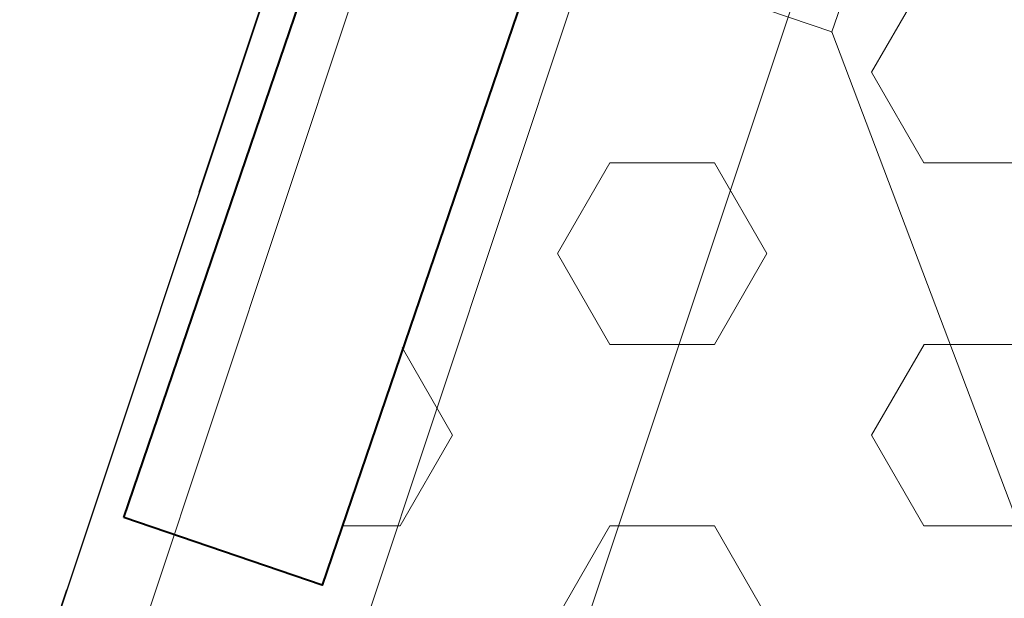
# Model space of a CAD drawing. Header units: metres. Extents: x 6599594 to 6600699, y 5687867 to 5691114.
# Tile 199 of 256: x 6599963.682 to 6599964.857, y 5688884.663 to 5688885.353. Entities that reach past the tile are written whole.
import ezdxf
from ezdxf import colors
from ezdxf.entities.mleader import LeaderData, LeaderLine
from ezdxf.math import Vec2, Vec3

# ---------------------------------------------------------------- set-up
doc = ezdxf.new("R2010")
doc.units = ezdxf.units.M
doc.header["$MEASUREMENT"] = 0
for name, pattern in [('1', [0]), ('3_EGBZ', [1.5, 1, -0.5]), ('GUK', [2, 1.5, -0.5]), ('GUZ', [1, 0.5, -0.5]), ('L_0_03', [1, 0.5, -0.5])]:
    doc.linetypes.add(name, pattern=pattern)
doc.layers.get('0').update_dxf_attribs({"color": 253, "linetype": 'CONTINUOUS', "lineweight": 13})
for name, color, linetype, lineweight in [('_kolor chodnik', 50, '1', 5), ('_kolor jezdnia', 4, '1', 0), ('_kolor pobocze', 211, '1', 5), ('_kolor umocn', 7, '1', 5), ('_kolor zjazdy kostka', 7, '1', 5), ('_kolor ścieżka @ 1', 10, '1', 0), ('_opis', 7, 'CONTINUOUS', 25), ('_przepusty', 172, '3_EGBZ', 40), ('Dzialki', 130, '1', 30), ('GES_Rzedna', 7, 'CONTINUOUS', 18), ('Kontury', 252, 'GUK', 9), ('OT_Budowle', 7, 'CONTINUOUS', 0), ('OT_Komunikacja', 7, 'CONTINUOUS', 0), ('Uzytki', 252, 'GUZ', 9)]:
    doc.layers.add(name, color=color, linetype=linetype, lineweight=lineweight)
doc.styles.get("Standard").update_dxf_attribs({"font": 'ARIALN.TTF', "width": 0.75, "height": 1.199999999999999})
doc.linetypes.add('L_0_29_SHX', pattern='A,0,-0.25,-0.5,-0.5,-0.5,-0.5,-0.5,-0.5,-0.5,-0.5,[7,Mapa Kielchinów 07-08-2022.shx,S=0.05,R=0,X=0,Y=0],-0.5,[8,Mapa Kielchinów 07-08-2022.shx,S=0.05,R=0,X=0,Y=0],-0.25', length=5)
pattern_1 = [(45, (0, 0), (-0.1414213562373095, 0.1414213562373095), []), (135, (0, 0), (-0.1414213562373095, -0.1414213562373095), [])]

# ---------------------------------------------------------------- blocks, each defined once
blk = doc.blocks.new('_Dot')
at = {"color": 0, "linetype": 'ByBlock', "lineweight": -2}
blk.add_line((-0.5, 0), (-1, 0), dxfattribs=at)
at = {"color": 0, "linetype": 'ByBlock', "const_width": 0.5}
blk.add_lwpolyline([(-0.25, 0, 1), (0.25, 0, 1)], format="xyb", close=True, dxfattribs=at)

msp = doc.modelspace()

# ---------------------------------------------------------------- hatches: boundary and pattern name
at = {"layer": '_kolor chodnik'}
h = msp.add_hatch(dxfattribs=at)
h.set_pattern_fill('ANSI37', color=256, scale=1.6)
h.set_pattern_definition(pattern_1)
h.paths.add_polyline_path([(6599849.938171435, 5688542.085872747), (6599852.232147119, 5688548.938742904), (6599853.573135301, 5688548.489851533), (6599853.827082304, 5688549.248475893), (6599851.793849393, 5688549.929093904), (6599849.895278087, 5688548.982823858), (6599847.823506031, 5688542.793750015)])
edge = h.paths.add_edge_path()
edge.add_line((6600018.106075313, 5689087.454911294), (6600022.42781917, 5689091.229234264))
edge.add_line((6600022.42781917, 5689091.229234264), (6600020.233254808, 5689093.742094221))
edge.add_line((6600020.233254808, 5689093.742094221), (6600017.159471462, 5689091.057656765))
edge.add_arc((6600023.275194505, 5689085.385140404), 8.34143334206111, 137.1531558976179, 148.8016577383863)
edge.add_line((6600016.140105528, 5689089.706021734), (6600018.106075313, 5689087.454911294))
h.paths.add_polyline_path([(6600038.501784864, 5689187.59229436), (6600037.906968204, 5689187.700586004), (6600037.638296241, 5689186.224843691), (6600038.240083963, 5689186.115282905)])
h.paths.add_polyline_path([(6600069.098302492, 5689360.276020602), (6600068.321239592, 5689360.413462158), (6600068.064048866, 5689358.936495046), (6600068.836639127, 5689358.799546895)])
h.paths.add_polyline_path([(6600082.393785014, 5689362.950258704), (6600082.941124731, 5689366.103121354), (6600081.481377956, 5689366.361351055), (6600080.923159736, 5689363.210828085)])
h.paths.add_polyline_path([(6600074.022236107, 5689388.065861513), (6600072.983907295, 5689388.249860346), (6600072.723374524, 5689386.772538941), (6600073.760538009, 5689386.588865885)])
h.paths.add_polyline_path([(6600105.602402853, 5689486.45426531), (6600106.738797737, 5689489.760539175), (6600105.28818975, 5689490.281952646), (6600104.132785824, 5689486.965912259)])
h.paths.add_polyline_path([(6600132.519778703, 5689678.737346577), (6600131.636986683, 5689678.922259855), (6600131.330470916, 5689677.453953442), (6600132.212256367, 5689677.269208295)])
h.paths.add_polyline_path([(6600156.649397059, 5689798.7449027), (6600156.48800471, 5689797.95886096), (6600157.450195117, 5689797.757316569), (6600157.615023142, 5689798.542205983)])
h.paths.add_polyline_path([(6600189.055358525, 5689948.643107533), (6600187.902868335, 5689948.884512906), (6600187.600024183, 5689947.417400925), (6600188.748131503, 5689947.176379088)])
edge = h.paths.add_edge_path()
edge.add_line((6600204.459383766, 5690032.969035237), (6600204.153258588, 5690031.227801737))
edge.add_arc((6600202.328347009, 5690027.299936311), 4.331100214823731, 41.853001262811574, 65.08011546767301, ccw=False)
edge.add_arc((6600032.903931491, 5690051.979071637), 174.020003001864, 352.8070218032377, 353.495463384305)
edge.add_arc((6600202.372679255, 5690027.343587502), 5.999999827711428, 55.12102442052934, 69.64815978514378)
edge = h.paths.add_edge_path()
edge.add_line((6600205.046027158, 5690040.265402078), (6600204.972740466, 5690038.483452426))
edge.add_arc((6600203.986269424, 5690044.401803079), 5.999999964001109, 279.4630688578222, 294.9140560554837)
edge.add_line((6600206.513819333, 5690038.960158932), (6600206.607027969, 5690041.030672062))
edge.add_arc((6600203.986269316, 5690044.401803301), 4.270000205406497, 284.3702444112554, 307.86193139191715, ccw=False)
edge = h.paths.add_edge_path()
edge.add_arc((6600203.547470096, 5690044.558759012), 6.446878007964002, 324.43500910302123, 356.20133685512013, ccw=False)
edge.add_arc((6600203.986269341, 5690044.401803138), 6.000000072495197, 323.2169970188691, 357.4193489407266)
h.paths.add_polyline_path([(6600208.910055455, 5690121.713696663), (6600208.146285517, 5690121.748120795), (6600207.125602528, 5690121.794124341), (6600209.971605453, 5690121.665851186)])
edge = h.paths.add_edge_path()
edge.add_line((6600238.769818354, 5690481.648294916), (6600240.338176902, 5690490.87374652))
edge.add_line((6600240.338176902, 5690490.87374652), (6600241.251295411, 5690510.829461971))
edge.add_line((6600241.251295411, 5690510.829461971), (6600239.524022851, 5690510.928942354))
edge.add_line((6600239.524022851, 5690510.928942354), (6600238.633343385, 5690491.167757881))
edge.add_line((6600238.633343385, 5690491.167757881), (6600234.579716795, 5690467.661262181))
edge.add_line((6600234.579716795, 5690467.661262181), (6600234.449796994, 5690464.966873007))
edge.add_arc((6600242.443669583, 5690464.607462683), 8.001948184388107, 177.4256737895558, 268.2543056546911)
edge.add_line((6600242.199903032, 5690456.609228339), (6600242.216657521, 5690457.359274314))
edge.add_line((6600242.216657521, 5690457.359274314), (6600242.305257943, 5690458.836738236))
edge.add_arc((6600242.444504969, 5690464.607952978), 5.772894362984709, 177.0298084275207, 268.6178439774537, ccw=False)
edge.add_line((6600236.679365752, 5690464.907083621), (6600236.951876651, 5690470.95443634))
edge.add_line((6600236.951876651, 5690470.95443634), (6600238.15078669, 5690478.210832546))
edge.add_line((6600238.15078669, 5690478.210832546), (6600238.769818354, 5690481.648294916))
h.paths.add_polyline_path([(6600238.769818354, 5690481.648294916), (6600238.15078669, 5690478.210832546), (6600239.670056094, 5690477.930590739), (6600240.266710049, 5690481.376366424)])
edge = h.paths.add_edge_path()
edge.add_line((6600223.366500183, 5690460.339976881), (6600223.278629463, 5690457.997544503))
edge.add_arc((6600220.967166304, 5690465.656339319), 7.999999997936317, 286.7940807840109, 300.2738222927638)
edge.add_line((6600225.000231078, 5690458.747331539), (6600225.240084, 5690461.623695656))
edge.add_arc((6600221.105749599, 5690465.648640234), 5.76999998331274, 293.06724424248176, 315.7681070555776, ccw=False)
edge = h.paths.add_edge_path()
edge.add_arc((6600220.025145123, 5690444.676291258), 5.770000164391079, 37.996647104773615, 59.94382588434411, ccw=False)
edge.add_line((6600224.572175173, 5690448.22839199), (6600224.817793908, 5690451.081798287))
edge.add_arc((6600220.025145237, 5690444.676291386), 7.999999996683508, 53.19588653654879, 68.15166733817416)
edge.add_line((6600223.00235276, 5690452.101669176), (6600222.91504296, 5690449.670427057))
edge = h.paths.add_edge_path()
edge.add_arc((6600221.105749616, 5690465.648640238), 7.999999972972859, 328.0222308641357, 357.0132597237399)
edge.add_line((6600229.094882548, 5690465.23180147), (6600229.218816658, 5690467.593604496))
edge.add_line((6600229.218816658, 5690467.593604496), (6600228.218919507, 5690467.645774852))
edge.add_line((6600228.218919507, 5690467.645774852), (6600227.891778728, 5690461.411918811))
h.paths.add_polyline_path([(6600200.980142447, 5690012.236744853), (6600202.317278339, 5690011.956662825), (6600202.522293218, 5690012.935421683), (6600201.182321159, 5690013.216097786)])
h.paths.add_polyline_path([(6600196.457878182, 5689983.98337835), (6600195.202332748, 5689984.246370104), (6600194.899091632, 5689982.777335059), (6600196.150355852, 5689982.515240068)])
edge = h.paths.add_edge_path()
edge.add_line((6600112.305909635, 5689517.991018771), (6600112.691041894, 5689519.807934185))
edge.add_line((6600112.691041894, 5689519.807934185), (6600113.245521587, 5689522.423769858))
edge.add_line((6600113.245521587, 5689522.423769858), (6600111.553124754, 5689522.782507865))
edge.add_line((6600111.553124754, 5689522.782507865), (6600107.405864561, 5689503.21722655))
edge.add_line((6600107.405864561, 5689503.21722655), (6600099.494506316, 5689480.361667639))
edge.add_line((6600099.494506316, 5689480.361667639), (6600099.182814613, 5689478.891218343))
edge.add_arc((6600107.008997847, 5689477.232359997), 8.000059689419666, 168.0325629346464, 257.7529108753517)
edge.add_line((6600105.311960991, 5689469.414366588), (6600105.784990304, 5689471.593619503))
edge.add_arc((6600107.008927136, 5689477.232314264), 5.769999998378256, 168.0321375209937, 257.7533362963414, ccw=False)
edge.add_line((6600101.364343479, 5689478.42879883), (6600101.647245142, 5689479.76342708))
edge.add_line((6600101.647245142, 5689479.76342708), (6600104.132785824, 5689486.965912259))
edge.add_line((6600104.132785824, 5689486.965912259), (6600105.28818975, 5689490.281952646))
edge.add_line((6600105.28818975, 5689490.281952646), (6600108.240043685, 5689498.809726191))
edge.add_line((6600108.240043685, 5689498.809726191), (6600112.305909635, 5689517.991018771))
h.paths.add_polyline_path([(6600136.009573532, 5689645.499114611), (6600138.333647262, 5689645.012304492), (6600138.661671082, 5689646.578318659), (6600134.869459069, 5689647.372651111)])
at = {"layer": '_kolor jezdnia'}
h = msp.add_hatch(dxfattribs=at)
h.set_pattern_fill('ANSI37', color=4, scale=3.5)
h.set_pattern_definition([(45, (0, 0), (-0.3093592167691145, 0.3093592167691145), []), (135, (0, 0), (-0.3093592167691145, -0.3093592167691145), [])])
edge = h.paths.add_edge_path()
edge.add_line((6599833.066047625, 5688539.933393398), (6599850.649511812, 5688527.983462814))
edge.add_arc((6599857.337592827, 5688536.653968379), 10.95025544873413, 169.5012687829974, 232.3548431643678, ccw=False)
edge.add_arc((6599858.085851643, 5688536.618142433), 11.69295282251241, 162.2507788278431, 169.9967502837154, ccw=False)
edge.add_line((6599846.949484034, 5688540.182754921), (6599847.823506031, 5688542.793750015))
edge.add_line((6599847.823506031, 5688542.793750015), (6599849.895278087, 5688548.982823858))
edge.add_line((6599849.895278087, 5688548.982823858), (6599852.434748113, 5688556.56906746))
edge.add_line((6599852.434748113, 5688556.56906746), (6599928.48625871, 5688783.760284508))
edge.add_line((6599928.48625871, 5688783.760284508), (6599931.025728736, 5688791.34652811))
edge.add_line((6599931.025728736, 5688791.34652811), (6599996.657773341, 5688987.411326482))
edge.add_line((6599996.657773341, 5688987.411326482), (6599999.197243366, 5688994.997570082))
edge.add_line((6599999.197243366, 5688994.997570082), (6600021.930100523, 5689062.908193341))
edge.add_line((6600021.930100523, 5689062.908193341), (6600017.620224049, 5689067.371531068))
edge.add_line((6600017.620224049, 5689067.371531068), (6600016.714558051, 5689064.654078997))
edge.add_line((6600016.714558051, 5689064.654078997), (6600012.423620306, 5689051.835617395))
edge.add_line((6600012.423620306, 5689051.835617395), (6600009.884150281, 5689044.249373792))
edge.add_line((6600009.884150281, 5689044.249373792), (6599977.53516164, 5688947.612159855))
edge.add_line((6599977.53516164, 5688947.612159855), (6599974.995691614, 5688940.025916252))
edge.add_line((6599974.995691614, 5688940.025916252), (6599942.096912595, 5688841.746295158))
edge.add_line((6599942.096912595, 5688841.746295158), (6599939.557442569, 5688834.160051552))
edge.add_line((6599939.557442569, 5688834.160051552), (6599882.679288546, 5688664.246042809))
edge.add_line((6599882.679288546, 5688664.246042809), (6599880.139818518, 5688656.659799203))
edge.add_line((6599880.139818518, 5688656.659799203), (6599852.46454386, 5688573.984527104))
edge.add_line((6599852.46454386, 5688573.984527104), (6599842.470137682, 5688544.127903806))
edge.add_arc((6599835.706422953, 5688546.652910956), 7.219660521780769, 248.5480913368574, 339.52856074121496, ccw=False)
h.paths.add_polyline_path([(6600044.653202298, 5689172.271628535), (6600046.276244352, 5689181.431901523), (6600047.759199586, 5689189.801539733), (6600051.0603021, 5689208.432603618), (6600052.368792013, 5689215.817578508), (6600054.808584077, 5689229.587499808), (6600056.11707399, 5689236.972474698), (6600057.346666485, 5689243.912161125), (6600058.655146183, 5689251.297078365), (6600058.831439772, 5689252.292060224), (6600060.098987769, 5689259.445963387), (6600060.139929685, 5689259.677035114), (6600061.407468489, 5689266.830886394), (6600072.329030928, 5689328.470998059), (6600073.637511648, 5689335.855921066), (6600077.337304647, 5689356.73715072), (6600078.820259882, 5689365.106788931), (6600081.142794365, 5689378.214921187), (6600082.538516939, 5689386.092227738), (6600095.187867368, 5689457.483787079), (6600091.082877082, 5689465.8405575), (6600089.043088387, 5689454.328211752), (6600087.870641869, 5689447.711051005), (6600087.560133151, 5689445.958573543), (6600086.562151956, 5689440.326076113), (6600082.433200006, 5689417.022719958), (6600080.95024477, 5689408.65308175), (6600077.202698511, 5689387.502337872), (6600075.719743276, 5689379.132699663), (6600073.469199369, 5689366.430874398), (6600071.986244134, 5689358.061236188), (6600069.98686466, 5689346.776955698), (6600068.591142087, 5689338.899649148), (6600065.559290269, 5689321.78820693), (6600064.163567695, 5689313.910900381), (6600059.719426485, 5689288.828650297), (6600058.323703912, 5689280.951343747), (6600057.563846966, 5689276.662793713), (6600056.168124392, 5689268.785487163), (6600054.804920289, 5689261.091711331), (6600053.409197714, 5689253.21440478), (6600053.264817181, 5689252.399536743), (6600051.869094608, 5689244.522230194), (6600051.183555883, 5689240.653124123), (6600049.787833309, 5689232.775817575), (6600046.593849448, 5689214.749319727), (6600045.198126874, 5689206.872013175), (6600044.41754409, 5689202.466488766), (6600042.934588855, 5689194.096850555), (6600036.429952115, 5689157.38538759), (6600034.946996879, 5689149.01574938), (6600030.579776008, 5689124.367629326), (6600027.529365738, 5689107.151445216), (6600024.895072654, 5689094.014582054), (6600030.583685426, 5689094.264316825), (6600032.945013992, 5689106.191885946), (6600043.170247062, 5689163.901990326)])
edge = h.paths.add_edge_path()
edge.add_line((6600111.106812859, 5689535.144351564), (6600111.256844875, 5689535.85214863))
edge.add_line((6600111.256844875, 5689535.85214863), (6600112.915748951, 5689543.678261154))
edge.add_line((6600112.915748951, 5689543.678261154), (6600117.304772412, 5689564.384094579))
edge.add_line((6600117.304772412, 5689564.384094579), (6600119.067357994, 5689572.699339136))
edge.add_line((6600119.067357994, 5689572.699339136), (6600120.087667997, 5689577.512794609))
edge.add_line((6600120.087667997, 5689577.512794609), (6600121.642890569, 5689584.849775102))
edge.add_line((6600121.642890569, 5689584.849775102), (6600128.436769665, 5689616.900852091))
edge.add_line((6600128.436769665, 5689616.900852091), (6600129.991992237, 5689624.237832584))
edge.add_line((6600129.991992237, 5689624.237832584), (6600132.660554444, 5689636.827148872))
edge.add_line((6600132.660554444, 5689636.827148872), (6600133.208838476, 5689639.444704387))
edge.add_line((6600133.208838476, 5689639.444704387), (6600134.848957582, 5689647.274775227))
edge.add_line((6600134.848957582, 5689647.274775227), (6600138.97649476, 5689666.979995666))
edge.add_line((6600138.97649476, 5689666.979995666), (6600140.51410642, 5689674.320687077))
edge.add_line((6600140.51410642, 5689674.320687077), (6600145.209128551, 5689696.735129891))
edge.add_line((6600145.209128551, 5689696.735129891), (6600146.746740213, 5689704.075821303))
edge.add_line((6600146.746740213, 5689704.075821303), (6600151.462308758, 5689726.588354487))
edge.add_line((6600151.462308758, 5689726.588354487), (6600152.999920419, 5689733.929045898))
edge.add_line((6600152.999920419, 5689733.929045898), (6600155.244070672, 5689744.642813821))
edge.add_line((6600155.244070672, 5689744.642813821), (6600156.781682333, 5689751.983505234))
edge.add_line((6600156.781682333, 5689751.983505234), (6600161.635515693, 5689775.156126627))
edge.add_line((6600161.635515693, 5689775.156126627), (6600163.378142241, 5689783.475576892))
edge.add_line((6600163.378142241, 5689783.475576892), (6600163.850769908, 5689785.731942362))
edge.add_line((6600163.850769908, 5689785.731942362), (6600167.028500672, 5689800.902704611))
edge.add_line((6600167.028500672, 5689800.902704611), (6600179.49088801, 5689860.399222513))
edge.add_line((6600179.49088801, 5689860.399222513), (6600181.233514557, 5689868.718672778))
edge.add_line((6600181.233514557, 5689868.718672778), (6600181.84713393, 5689871.648144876))
edge.add_line((6600181.84713393, 5689871.648144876), (6600183.384745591, 5689878.988836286))
edge.add_line((6600183.384745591, 5689878.988836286), (6600184.935818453, 5689886.393792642))
edge.add_line((6600184.935818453, 5689886.393792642), (6600186.575937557, 5689894.223863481))
edge.add_line((6600186.575937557, 5689894.223863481), (6600194.05133812, 5689929.912074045))
edge.add_line((6600194.05133812, 5689929.912074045), (6600195.691457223, 5689937.742144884))
edge.add_line((6600195.691457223, 5689937.742144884), (6600202.915799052, 5689972.231779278))
edge.add_line((6600202.915799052, 5689972.231779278), (6600204.555918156, 5689980.061850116))
edge.add_line((6600204.555918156, 5689980.061850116), (6600206.062781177, 5689987.255744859))
edge.add_line((6600206.062781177, 5689987.255744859), (6600207.702900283, 5689995.085815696))
edge.add_line((6600207.702900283, 5689995.085815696), (6600210.232559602, 5690007.162628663))
edge.add_line((6600210.232559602, 5690007.162628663), (6600211.694938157, 5690014.144150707))
edge.add_arc((6600028.177652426, 5690052.584442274), 187.5000004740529, 348.1696294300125, 357.4195276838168)
edge.add_line((6600215.487522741, 5690044.142720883), (6600208.310270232, 5690026.480446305))
edge.add_arc((6600032.903933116, 5690051.97907145), 177.2500013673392, 348.1696294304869, 351.7289130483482, ccw=False)
edge.add_line((6600206.38894146, 5690015.640182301), (6600205.966941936, 5690013.625519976))
edge.add_line((6600205.966941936, 5690013.625519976), (6600204.326822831, 5690005.795449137))
edge.add_line((6600204.326822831, 5690005.795449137), (6600197.076961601, 5689971.183982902))
edge.add_line((6600197.076961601, 5689971.183982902), (6600195.334335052, 5689962.864532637))
edge.add_line((6600195.334335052, 5689962.864532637), (6600193.44722506, 5689953.855305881))
edge.add_line((6600193.44722506, 5689953.855305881), (6600191.909227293, 5689946.512771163))
edge.add_line((6600191.909227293, 5689946.512771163), (6600185.496844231, 5689915.899498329))
edge.add_line((6600185.496844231, 5689915.899498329), (6600183.856521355, 5689908.068454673))
edge.add_line((6600183.856521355, 5689908.068454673), (6600182.066605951, 5689899.523243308))
edge.add_line((6600182.066605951, 5689899.523243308), (6600180.32407057, 5689891.204228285))
edge.add_line((6600180.32407057, 5689891.204228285), (6600174.320344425, 5689862.541919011))
edge.add_line((6600174.320344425, 5689862.541919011), (6600172.577809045, 5689854.222903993))
edge.add_line((6600172.577809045, 5689854.222903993), (6600163.663810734, 5689811.666703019))
edge.add_line((6600163.663810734, 5689811.666703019), (6600162.023782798, 5689803.837067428))
edge.add_line((6600162.023782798, 5689803.837067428), (6600160.924220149, 5689798.587659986))
edge.add_line((6600160.924220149, 5689798.587659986), (6600159.279208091, 5689790.734229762))
edge.add_line((6600159.279208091, 5689790.734229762), (6600157.107250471, 5689780.365115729))
edge.add_line((6600157.107250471, 5689780.365115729), (6600155.462238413, 5689772.511685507))
edge.add_line((6600155.462238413, 5689772.511685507), (6600153.380318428, 5689762.572418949))
edge.add_line((6600153.380318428, 5689762.572418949), (6600151.735124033, 5689754.718118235))
edge.add_line((6600151.735124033, 5689754.718118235), (6600148.586504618, 5689739.686336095))
edge.add_line((6600148.586504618, 5689739.686336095), (6600146.885007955, 5689731.563243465))
edge.add_line((6600146.885007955, 5689731.563243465), (6600141.75088822, 5689707.052510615))
edge.add_line((6600141.75088822, 5689707.052510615), (6600140.110896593, 5689699.223048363))
edge.add_line((6600140.110896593, 5689699.223048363), (6600133.483561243, 5689667.583574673))
edge.add_line((6600133.483561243, 5689667.583574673), (6600131.860394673, 5689659.834436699))
edge.add_line((6600131.860394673, 5689659.834436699), (6600131.740984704, 5689659.26436315))
edge.add_line((6600131.740984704, 5689659.26436315), (6600130.117814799, 5689651.515209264))
edge.add_line((6600130.117814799, 5689651.515209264), (6600127.27873359, 5689637.961189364))
edge.add_line((6600127.27873359, 5689637.961189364), (6600126.924568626, 5689636.290366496))
edge.add_line((6600126.924568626, 5689636.290366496), (6600125.166244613, 5689627.995226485))
edge.add_line((6600125.166244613, 5689627.995226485), (6600118.009503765, 5689594.232298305))
edge.add_line((6600118.009503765, 5689594.232298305), (6600116.25117975, 5689585.937158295))
edge.add_line((6600116.25117975, 5689585.937158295), (6600113.665314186, 5689573.737975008))
edge.add_line((6600113.665314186, 5689573.737975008), (6600111.898534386, 5689565.402943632))
edge.add_line((6600111.898534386, 5689565.402943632), (6600104.889982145, 5689532.339115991))
edge.add_line((6600104.889982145, 5689532.339115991), (6600103.22663594, 5689524.492047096))
edge.add_line((6600103.22663594, 5689524.492047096), (6600096.623876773, 5689493.342605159))
edge.add_line((6600096.623876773, 5689493.342605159), (6600094.968986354, 5689485.535427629))
edge.add_line((6600094.968986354, 5689485.535427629), (6600094.300101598, 5689482.379870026))
edge.add_line((6600094.300101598, 5689482.379870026), (6600099.182814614, 5689478.891218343))
edge.add_line((6600099.182814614, 5689478.891218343), (6600099.494506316, 5689480.361667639))
edge.add_line((6600099.494506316, 5689480.361667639), (6600111.106812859, 5689535.144351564))
edge = h.paths.add_edge_path()
edge.add_arc((6600239.213891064, 5690851.400367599), 10.00000000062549, -2.8342403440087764, 76.13703556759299, ccw=False)
edge.add_line((6600249.201658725, 5690850.905901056), (6600249.082723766, 5690848.503524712))
edge.add_line((6600249.082723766, 5690848.503524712), (6600247.016487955, 5690806.767468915))
edge.add_line((6600247.016487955, 5690806.767468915), (6600246.092398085, 5690789.152178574))
edge.add_line((6600246.092398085, 5690789.152178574), (6600233.768116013, 5690572.015170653))
edge.add_line((6600233.768116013, 5690572.015170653), (6600228.959056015, 5690465.296202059))
edge.add_line((6600228.959056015, 5690465.296202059), (6600234.588724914, 5690465.017134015))
edge.add_line((6600234.588724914, 5690465.017134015), (6600239.262540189, 5690571.767576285))
edge.add_line((6600239.262540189, 5690571.767576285), (6600252.50503885, 5690806.400146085))
edge.add_line((6600252.50503885, 5690806.400146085), (6600254.569211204, 5690848.094521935))
edge.add_arc((6600262.559425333, 5690847.6989487), 7.999999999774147, 76.13703557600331, 177.1657596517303, ccw=False)
edge.add_line((6600264.476229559, 5690855.465921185), (6600241.609896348, 5690861.109083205))
edge = h.paths.add_edge_path()
edge.add_line((6600250.031475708, 5690451.625307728), (6600250.231741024, 5690455.772579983))
edge.add_line((6600250.231741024, 5690455.772579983), (6600246.257763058, 5690456.417303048))
edge.add_line((6600246.257763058, 5690456.417303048), (6600242.171761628, 5690456.61060902))
edge.add_arc((6600242.563100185, 5690464.586983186), 7.985968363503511, 176.9123644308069, 267.1911945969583, ccw=False)
edge.add_line((6600234.588724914, 5690465.017134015), (6600228.959056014, 5690465.296202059))
edge.add_arc((6600220.965133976, 5690465.657286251), 8.002072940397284, 267.8289300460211, 357.413716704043, ccw=False)
edge.add_line((6600220.661989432, 5690457.660957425), (6600212.406915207, 5690458.119572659))
edge.add_line((6600212.406915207, 5690458.119572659), (6600208.431872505, 5690457.817501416))
edge.add_line((6600208.431872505, 5690457.817501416), (6600208.233912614, 5690454.548331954))
edge.add_line((6600208.233912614, 5690454.548331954), (6600212.129565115, 5690453.127270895))
edge.add_line((6600212.129565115, 5690453.127270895), (6600218.640548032, 5690452.76554962))
edge.add_line((6600218.640548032, 5690452.76554962), (6600216.486747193, 5690452.885205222))
edge.add_line((6600216.486747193, 5690452.885205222), (6600220.468905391, 5690452.663974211))
edge.add_arc((6600220.025145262, 5690444.676291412), 7.99999997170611, -0.3386579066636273, 86.8201700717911, ccw=False)
edge.add_line((6600228.025005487, 5690444.629006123), (6600227.803602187, 5690439.649256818))
edge.add_line((6600227.803602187, 5690439.649256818), (6600226.885525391, 5690435.936828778))
edge.add_line((6600226.885525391, 5690435.936828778), (6600225.534849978, 5690405.967249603))
edge.add_line((6600225.534849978, 5690405.967249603), (6600226.115199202, 5690402.187514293))
edge.add_line((6600226.115199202, 5690402.187514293), (6600213.445139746, 5690121.008786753))
edge.add_line((6600213.445139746, 5690121.008786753), (6600213.352800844, 5690118.960058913))
edge.add_line((6600213.352800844, 5690118.960058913), (6600209.980184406, 5690044.131649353))
edge.add_arc((6600203.98626942, 5690044.401803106), 5.999999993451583, 257.4162346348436, 357.41934921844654, ccw=False)
edge.add_line((6600202.679069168, 5690038.545931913), (6600201.589735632, 5690033.666039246))
edge.add_line((6600201.589735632, 5690033.666039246), (6600203.67987942, 5690033.199458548))
edge.add_arc((6600202.372679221, 5690027.343587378), 5.999999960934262, -8.27108729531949, 77.41623506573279, ccw=False)
edge.add_line((6600208.310270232, 5690026.480446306), (6600215.487522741, 5690044.142720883))
edge.add_line((6600215.487522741, 5690044.142720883), (6600216.199687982, 5690059.9446614))
edge.add_line((6600216.199687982, 5690059.9446614), (6600216.537356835, 5690067.437056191))
edge.add_line((6600216.537356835, 5690067.437056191), (6600223.893528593, 5690230.66011469))
edge.add_line((6600223.893528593, 5690230.66011469), (6600224.231197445, 5690238.152509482))
edge.add_line((6600224.231197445, 5690238.152509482), (6600233.507835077, 5690443.987992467))
edge.add_arc((6600241.499722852, 5690443.627812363), 7.999999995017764, 87.29208981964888, 177.4195277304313, ccw=False)
edge.add_line((6600241.877677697, 5690451.618879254), (6600246.021541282, 5690451.422886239))
edge.add_line((6600246.021541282, 5690451.422886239), (6600246.427694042, 5690451.44338883))
edge.add_line((6600246.427694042, 5690451.44338883), (6600246.79397003, 5690451.461878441))
edge.add_line((6600246.79397003, 5690451.461878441), (6600250.031475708, 5690451.625307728))
edge = h.paths.add_edge_path()
edge.add_line((6600007.33756506, 5689086.20374581), (6600006.980466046, 5689080.740822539))
edge.add_line((6600006.980466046, 5689080.740822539), (6600007.229745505, 5689080.720859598))
edge.add_line((6600007.229745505, 5689080.720859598), (6600008.093335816, 5689080.601653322))
edge.add_line((6600008.093335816, 5689080.601653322), (6600008.702681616, 5689080.53831051))
edge.add_arc((6600008.140193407, 5689070.554142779), 9.999999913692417, -18.557800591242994, 86.77547804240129, ccw=False)
edge.add_line((6600017.620224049, 5689067.371531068), (6600021.930100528, 5689062.908193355))
edge.add_arc((6599734.83819726, 5689159.011261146), 302.7499967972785, 341.4922000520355, 343.8640860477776)
edge.add_arc((6600034.895369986, 5689072.315877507), 9.581213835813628, 98.63328270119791, 164.5273290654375, ccw=False)
edge.add_line((6600033.457137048, 5689081.788529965), (6600033.832640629, 5689081.798737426))
edge.add_line((6600033.832640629, 5689081.798737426), (6600034.422462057, 5689082.05700874))
edge.add_line((6600034.422462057, 5689082.05700874), (6600036.833623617, 5689082.139040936))
edge.add_line((6600036.833623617, 5689082.139040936), (6600036.730225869, 5689087.148851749))
edge.add_line((6600036.730225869, 5689087.148851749), (6600036.579860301, 5689087.134303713))
edge.add_arc((6600036.479565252, 5689093.136286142), 6.002820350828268, 169.1687651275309, 270.9573417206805, ccw=False)
edge.add_line((6600030.583685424, 5689094.264316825), (6600024.895072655, 5689094.014582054))
edge.add_arc((6600015.200558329, 5689096.162123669), 9.929528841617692, 271.0943432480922, 347.5094668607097, ccw=False)
edge.add_arc((6600014.909438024, 5689089.646776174), 3.446070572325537, 264.4236009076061, 278.0194998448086, ccw=False)
edge.add_line((6600014.574573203, 5689086.217014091), (6600014.299554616, 5689086.232508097))
edge.add_line((6600014.299554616, 5689086.232508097), (6600010.474232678, 5689086.448019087))
edge.add_line((6600010.474232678, 5689086.448019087), (6600007.33756506, 5689086.20374581))
edge = h.paths.add_edge_path()
edge.add_line((6600105.490725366, 5689463.953528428), (6600106.927559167, 5689464.047234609))
edge.add_line((6600106.927559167, 5689464.047234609), (6600107.835, 5689468.66))
edge.add_line((6600107.835, 5689468.66), (6600105.311960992, 5689469.414366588))
edge.add_arc((6600107.008997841, 5689477.232359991), 8.000059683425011, 168.0325628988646, 257.75291091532, ccw=False)
edge.add_line((6600099.182814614, 5689478.891218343), (6600094.300101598, 5689482.379870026))
edge.add_arc((6600586.245114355, 5689378.104238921), 502.8750369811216, 168.032376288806, 169.9522165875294)
edge.add_line((6600091.082877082, 5689465.8405575), (6600095.187867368, 5689457.483787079))
edge.add_arc((6600103.065173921, 5689456.088064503), 8.000000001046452, 77.7533362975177, 169.9524553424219, ccw=False)
edge.add_line((6600104.762140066, 5689463.906012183), (6600105.490725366, 5689463.953528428))
at = {"layer": '_kolor pobocze'}
h = msp.add_hatch(dxfattribs=at)
h.set_pattern_fill('ANSI37', color=256, scale=1.6)
h.set_pattern_definition(pattern_1)
edge = h.paths.add_edge_path()
edge.add_line((6600035.926965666, 5689101.569442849), (6600036.046865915, 5689102.311543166))
edge.add_arc((6600058.171848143, 5689233.778275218), 133.3154772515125, 259.4578941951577, 260.4470163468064, ccw=False)
edge.add_line((6600033.780707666, 5689102.713067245), (6600032.142559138, 5689101.847662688))
edge.add_arc((6599734.838175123, 5689159.011266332), 302.7500195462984, 347.6801154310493, 349.11639019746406, ccw=False)
edge.add_arc((6600036.478170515, 5689093.133441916), 6.000000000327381, 167.68011541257, 271.5571101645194)
edge.add_line((6600036.64121064, 5689087.1356575), (6600036.730491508, 5689087.137804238))
edge.add_line((6600036.730491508, 5689087.137804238), (6600036.712463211, 5689087.887583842))
edge.add_line((6600036.712463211, 5689087.887583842), (6600036.559840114, 5689087.884077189))
edge.add_arc((6600036.482532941, 5689093.14290691), 5.259397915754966, 170.6455005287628, 270.8422131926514, ccw=False)
edge.add_arc((6600545.796425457, 5688991.216220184), 524.6691769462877, 167.9170060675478, 168.7028219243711, ccw=False)
edge.add_line((6600032.751078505, 5689101.044345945), (6600034.011432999, 5689101.917298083))
edge.add_line((6600034.011432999, 5689101.917298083), (6600035.926965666, 5689101.569442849))
edge = h.paths.add_edge_path()
edge.add_line((6600002.828843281, 5688994.032881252), (6600003.066918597, 5688994.74409159))
edge.add_line((6600003.066918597, 5688994.74409159), (6600001.227880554, 5688995.359703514))
edge.add_line((6600001.227880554, 5688995.359703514), (6600000.55876659, 5688996.702196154))
edge.add_line((6600000.55876659, 5688996.702196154), (6600022.641310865, 5689062.67011804))
edge.add_arc((6599734.838193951, 5689159.011262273), 303.5000002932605, 341.4922000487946, 343.8640860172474)
edge.add_arc((6600035.267451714, 5689072.092773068), 9.250000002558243, 91.55711016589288, 163.8640860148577, ccw=False)
edge.add_line((6600035.016098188, 5689081.339357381), (6600036.868703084, 5689081.389717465))
edge.add_line((6600036.868703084, 5689081.389717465), (6600036.850674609, 5689082.139504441))
edge.add_line((6600036.850674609, 5689082.139504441), (6600034.99571817, 5689082.089080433))
edge.add_arc((6600035.267451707, 5689072.092773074), 9.999999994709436, 91.55711014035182, 163.8640860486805)
edge.add_arc((6599734.838192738, 5689159.011262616), 302.7500015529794, 341.4922000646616, 343.8640860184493, ccw=False)
edge.add_line((6600021.930100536, 5689062.908193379), (6599999.748942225, 5688996.645678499))
edge.add_line((6599999.748942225, 5688996.645678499), (6600000.695212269, 5688994.747107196))
edge.add_line((6600000.695212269, 5688994.747107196), (6600002.828843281, 5688994.032881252))
h.paths.add_polyline_path([(6599971.7492186, 5688907.297112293), (6599971.084233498, 5688908.631320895), (6599997.822068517, 5688988.526766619), (6599999.164561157, 5688989.195880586), (6600001.003599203, 5688988.580268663), (6600001.241674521, 5688989.291479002), (6599999.108043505, 5688990.005704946), (6599997.209472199, 5688989.059434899), (6599970.270280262, 5688908.583087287), (6599971.216550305, 5688906.684515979), (6599973.350181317, 5688905.970290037), (6599973.588256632, 5688906.681500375)])
h.paths.add_polyline_path([(6599932.504667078, 5688790.060553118), (6599931.835553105, 5688791.403045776), (6599968.343406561, 5688900.4641754), (6599969.685899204, 5688901.133289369), (6599971.524937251, 5688900.517677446), (6599971.763012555, 5688901.228887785), (6599969.629381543, 5688901.94311373), (6599967.730810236, 5688900.996843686), (6599931.025728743, 5688791.34652811), (6599931.971998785, 5688789.447956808), (6599934.105629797, 5688788.73373086), (6599934.343705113, 5688789.4449412)])
at = {"layer": '_kolor umocn', "ltscale": 0.5}
h = msp.add_hatch(dxfattribs=at)
h.set_pattern_fill('HEX', color=256)
h.set_pattern_definition([(0, (-270.7389997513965, -1820.574136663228), (0, 0.2165063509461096), [0.125, -0.25]), (120, (-270.7389997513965, -1820.574136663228), (-0.1875, -0.1082531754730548), [0.1249999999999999, -0.2499999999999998]), (60, (-270.6139997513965, -1820.574136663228), (-0.1875, 0.1082531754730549), [0.125, -0.25])])
h.paths.add_polyline_path([(6599963.851215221, 5688887.044502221), (6599964.753310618, 5688886.760114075), (6599964.042698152, 5688884.678040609), (6599965.554719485, 5688884.194859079), (6599966.241745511, 5688886.23111347), (6599966.690898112, 5688886.364143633), (6599968.215114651, 5688890.664646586), (6599967.857307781, 5688891.470982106), (6599965.622863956, 5688892.337007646)])
at = {"layer": '_kolor zjazdy kostka'}
h = msp.add_hatch(dxfattribs=at)
h.set_pattern_fill('ANSI37', color=256, scale=1.6)
h.set_pattern_definition(pattern_1)
h.paths.add_polyline_path([(6600244.137440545, 5690813.934732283), (6600242.369522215, 5690814.022127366), (6600242.097568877, 5690808.528921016), (6600243.865482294, 5690808.441426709)])
h.paths.add_polyline_path([(6600247.012128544, 5690806.679412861), (6600247.442736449, 5690815.377295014), (6600247.393289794, 5690814.378518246), (6600247.113277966, 5690808.722537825)])
h.paths.add_polyline_path([(6600242.297085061, 5690788.088808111), (6600240.958726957, 5690788.155683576), (6600240.648818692, 5690782.664569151), (6600241.987258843, 5690782.599147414)])
h.paths.add_polyline_path([(6600245.558275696, 5690780.919298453), (6600246.037231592, 5690789.405686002), (6600244.985820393, 5690788.453468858), (6600244.612601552, 5690781.981345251)])
h.paths.add_polyline_path([(6600241.348405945, 5690723.711515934), (6600242.272017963, 5690722.691689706), (6600242.749709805, 5690731.155680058), (6600241.698138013, 5690730.203317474), (6600241.472690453, 5690726.27550499)])
h.paths.add_polyline_path([(6600225.772794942, 5690394.589141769), (6600224.731429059, 5690393.637598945), (6600224.461246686, 5690387.644646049), (6600225.412923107, 5690386.603142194)])
h.paths.add_polyline_path([(6600223.012390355, 5690333.280720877), (6600223.372595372, 5690341.272607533), (6600222.32835346, 5690340.318436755), (6600222.058239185, 5690334.324941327)])
h.paths.add_polyline_path([(6600215.496388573, 5690166.390602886), (6600215.856593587, 5690174.382489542), (6600214.812834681, 5690173.428760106), (6600214.542018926, 5690167.435062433)])
h.paths.add_polyline_path([(6600212.446537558, 5690121.053392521), (6600213.399499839, 5690120.010473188), (6600213.788744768, 5690128.503024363), (6600212.745135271, 5690127.54943145)])
h.paths.add_polyline_path([(6600209.977420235, 5690121.665589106), (6600210.225142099, 5690127.162117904), (6600207.346107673, 5690127.291879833), (6600207.119593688, 5690121.794395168)])
h.paths.add_polyline_path([(6600207.950178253, 5690070.725854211), (6600204.880846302, 5690070.828947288), (6600204.643784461, 5690065.333808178), (6600207.702521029, 5690065.204598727)])
h.paths.add_polyline_path([(6600200.981479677, 5690012.236464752), (6600199.969248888, 5690007.339980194), (6600201.282587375, 5690007.064882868), (6600202.31726072, 5690011.956666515)])
h.paths.add_polyline_path([(6600193.613960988, 5689970.406358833), (6600192.398010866, 5689970.660657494), (6600191.286205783, 5689965.274578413), (6600192.486379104, 5689965.023185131)])
h.paths.add_polyline_path([(6600189.061271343, 5689948.671423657), (6600189.98413328, 5689953.050774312), (6600188.818902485, 5689953.32186217), (6600187.908781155, 5689948.91282903)])
h.paths.add_polyline_path([(6600180.976201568, 5689915.317449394), (6600179.952861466, 5689910.421322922), (6600181.008474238, 5689910.200199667), (6600182.033843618, 5689915.09540201)])
h.paths.add_polyline_path([(6600176.508279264, 5689893.538690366), (6600177.476023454, 5689893.335973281), (6600178.603605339, 5689898.719146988), (6600177.636002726, 5689898.922290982)])
h.paths.add_polyline_path([(6600179.28182965, 5689859.401159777), (6600180.522246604, 5689860.211927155), (6600181.057490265, 5689860.561775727), (6600183.598022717, 5689860.029600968), (6600184.726606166, 5689865.412570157), (6600182.186324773, 5689865.943033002), (6600181.604764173, 5689866.832779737), (6600181.024456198, 5689867.720610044)])
h.paths.add_polyline_path([(6600160.200810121, 5689810.862606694), (6600159.232772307, 5689811.065842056), (6600158.207991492, 5689806.171529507), (6600159.175735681, 5689805.968812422)])
h.paths.add_polyline_path([(6600156.49391753, 5689797.987177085), (6600155.463416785, 5689793.068691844), (6600156.431160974, 5689792.865974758), (6600157.461419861, 5689797.784520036)])
edge = h.paths.add_edge_path()
edge.add_arc((6600173.111981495, 5689800.679690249), 5.999999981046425, 204.673115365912, 239.5411154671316, ccw=False)
edge.add_arc((6600173.162096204, 5689800.685330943), 6.047914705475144, 168.3203586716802, 204.5234866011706, ccw=False)
edge.add_line((6600167.239404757, 5689801.9096668), (6600163.651667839, 5689784.781499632))
edge.add_arc((6600169.524220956, 5689783.551410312), 5.999999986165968, 139.2146049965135, 168.1696294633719, ccw=False)
edge.add_arc((6600169.524220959, 5689783.551410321), 5.999999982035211, 96.80962310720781, 139.2146050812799, ccw=False)
edge.add_line((6600168.812796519, 5689789.509083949), (6600170.070461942, 5689795.507731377))
h.paths.add_polyline_path([(6600163.526364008, 5689776.866746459), (6600166.051243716, 5689776.337874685), (6600167.179826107, 5689781.720838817), (6600164.653945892, 5689782.249920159), (6600163.941148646, 5689783.340449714), (6600163.493329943, 5689784.025580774), (6600161.750703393, 5689775.706130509), (6600162.438017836, 5689776.155376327)])
h.paths.add_polyline_path([(6600152.614191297, 5689774.643430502), (6600153.639138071, 5689779.536616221), (6600152.646757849, 5689779.744928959), (6600151.646447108, 5689774.846147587)])
h.paths.add_polyline_path([(6600150.121074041, 5689767.466820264), (6600148.177624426, 5689758.16795459), (6600149.115997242, 5689757.971390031), (6600151.066362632, 5689767.268392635)])
h.paths.add_polyline_path([(6600142.970741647, 5689739.332500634), (6600141.888449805, 5689734.142420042), (6600144.036614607, 5689733.695518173), (6600145.123068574, 5689738.882330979)])
h.paths.add_polyline_path([(6600136.256357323, 5689701.052153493), (6600137.154085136, 5689700.864096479), (6600138.287960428, 5689706.274871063), (6600137.386492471, 5689706.464182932)])
h.paths.add_polyline_path([(6600130.081494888, 5689667.099389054), (6600129.212847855, 5689667.281639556), (6600128.083282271, 5689661.898895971), (6600128.953953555, 5689661.716447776)])
h.paths.add_polyline_path([(6600128.397394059, 5689659.030340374), (6600127.554144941, 5689659.207226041), (6600126.49340855, 5689653.810049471), (6600127.269860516, 5689653.647397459)])
h.paths.add_polyline_path([(6600134.990411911, 5689640.633636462), (6600137.30714639, 5689640.148363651), (6600138.339560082, 5689645.040620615), (6600136.015486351, 5689645.500958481), (6600135.435178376, 5689646.388788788), (6600134.8548704, 5689647.276619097), (6600133.214751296, 5689639.446548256), (6600134.102581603, 5689640.026856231)])
h.paths.add_polyline_path([(6600122.164164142, 5689634.294831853), (6600121.024067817, 5689628.914244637), (6600122.015114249, 5689628.705875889), (6600123.155614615, 5689634.086346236)])
h.paths.add_polyline_path([(6600114.54207576, 5689593.450769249), (6600113.493359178, 5689593.398339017), (6600112.364315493, 5689588.045694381), (6600113.29076438, 5689587.54753241)])
h.paths.add_polyline_path([(6600110.194543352, 5689572.941097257), (6600109.20781945, 5689573.148880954), (6600108.067717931, 5689567.768269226), (6600109.05014319, 5689567.535215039)])
h.paths.add_polyline_path([(6600119.083213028, 5689565.540446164), (6600119.089125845, 5689565.542290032), (6600121.462438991, 5689565.065690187), (6600122.598093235, 5689570.447168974), (6600120.229622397, 5689570.949214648), (6600119.651446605, 5689571.8119627), (6600119.073270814, 5689572.727655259), (6600117.310757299, 5689564.412754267)])
h.paths.add_polyline_path([(6600101.698666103, 5689532.937884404), (6600100.730666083, 5689533.141679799), (6600099.694214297, 5689528.250234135), (6600100.669121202, 5689528.045267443)])
h.paths.add_polyline_path([(6600094.064021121, 5689496.827028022), (6600093.080194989, 5689497.033910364), (6600092.036590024, 5689492.143967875), (6600093.038865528, 5689491.933250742)])
h.paths.add_polyline_path([(6600083.709836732, 5689453.74980843), (6600082.738586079, 5689448.336231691), (6600084.647281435, 5689448.027407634), (6600085.606840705, 5689453.416583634)])
h.paths.add_polyline_path([(6600084.434394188, 5689446.82589514), (6600083.348896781, 5689447.018140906), (6600082.567374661, 5689442.58660872), (6600083.649300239, 5689442.394910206)])
h.paths.add_polyline_path([(6600078.04194071, 5689410.721110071), (6600078.996952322, 5689416.137564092), (6600078.054833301, 5689416.304853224), (6600077.111232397, 5689410.886043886)])
h.paths.add_polyline_path([(6600072.911565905, 5689386.768652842), (6600071.960466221, 5689381.312635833), (6600072.800073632, 5689381.16322159), (6600073.766450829, 5689386.590709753)])
h.paths.add_polyline_path([(6600082.887400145, 5689379.432062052), (6600085.278102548, 5689379.03494316), (6600086.160383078, 5689383.956496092), (6600083.759726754, 5689384.355378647), (6600083.152078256, 5689385.224725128), (6600082.544429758, 5689386.094071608), (6600081.148707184, 5689378.216765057), (6600082.018053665, 5689378.824413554)])
h.paths.add_polyline_path([(6600080.731401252, 5689363.247695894), (6600080.041469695, 5689363.369939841), (6600079.433821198, 5689364.239286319), (6600078.8261727, 5689365.1086328), (6600077.343217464, 5689356.73899459), (6600078.212563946, 5689357.346643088), (6600079.081910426, 5689357.954291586), (6600081.429189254, 5689357.564866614), (6600082.388748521, 5689362.980514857)])
h.paths.add_polyline_path([(6600069.104215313, 5689360.304336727), (6600070.063917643, 5689365.720487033), (6600069.2708267, 5689365.861009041), (6600068.327152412, 5689360.441778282)])
h.paths.add_polyline_path([(6600066.550616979, 5689345.891799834), (6600065.546169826, 5689346.069805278), (6600064.677796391, 5689341.145792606), (6600065.678290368, 5689340.968483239)])
h.paths.add_polyline_path([(6600061.138656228, 5689321.077501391), (6600060.270282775, 5689316.15348863), (6600061.250715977, 5689315.979734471), (6600062.127590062, 5689320.902245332)])
h.paths.add_polyline_path([(6600055.325252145, 5689288.11325564), (6600054.456878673, 5689283.189242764), (6600055.410852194, 5689283.020177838), (6600056.283178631, 5689287.917022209)])
h.paths.add_polyline_path([(6600048.045675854, 5689182.819289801), (6600050.371939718, 5689182.407116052), (6600051.31444535, 5689187.67761207), (6600048.980409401, 5689188.064690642), (6600048.372760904, 5689188.934037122), (6600047.765112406, 5689189.803383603), (6600046.306982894, 5689181.603992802), (6600046.972918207, 5689182.069462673)])
h.paths.add_polyline_path([(6600040.943690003, 5689201.374141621), (6600039.339175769, 5689201.66987967), (6600038.429882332, 5689196.244216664), (6600039.984130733, 5689195.958493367)])
h.paths.add_polyline_path([(6600032.993704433, 5689156.473759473), (6600032.278185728, 5689156.600537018), (6600031.299242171, 5689151.188930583), (6600032.034145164, 5689151.058111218)])
h.paths.add_polyline_path([(6600026.309179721, 5689123.603833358), (6600025.417362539, 5689118.683970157), (6600026.271201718, 5689118.532684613), (6600027.143528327, 5689123.456001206)])
h.paths.add_polyline_path([(6600013.302986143, 5689054.462576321), (6600015.842456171, 5689062.048819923), (6600014.576741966, 5689061.417973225), (6600012.672139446, 5689055.728290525)])
h.paths.add_polyline_path([(6599974.547216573, 5688938.686171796), (6599977.086686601, 5688946.272415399), (6599975.820972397, 5688945.641568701), (6599973.916369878, 5688939.951886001)])
h.paths.add_polyline_path([(6599942.102825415, 5688841.748139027), (6599940.837111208, 5688841.117292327), (6599938.932508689, 5688835.427609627), (6599939.563355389, 5688834.161895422)])
h.paths.add_polyline_path([(6599882.685201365, 5688664.247886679), (6599881.419487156, 5688663.617039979), (6599879.514884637, 5688657.927357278), (6599880.145731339, 5688656.661643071)])
h.paths.add_polyline_path([(6599851.799762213, 5688549.930937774), (6599853.832995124, 5688549.250319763), (6599855.42016389, 5688553.991722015), (6599853.386930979, 5688554.672340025), (6599852.913795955, 5688555.621625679), (6599852.440660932, 5688556.570911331), (6599849.901190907, 5688548.984667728)])
h.paths.add_polyline_path([(6600233.581687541, 5690586.458647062), (6600234.520016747, 5690585.337735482), (6600234.976631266, 5690593.428266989), (6600233.922640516, 5690592.499827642)])
h.paths.add_polyline_path([(6600231.72837122, 5690526.750719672), (6600230.676277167, 5690525.793817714), (6600230.420013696, 5690519.782861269), (6600231.363586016, 5690518.655686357)])
h.paths.add_polyline_path([(6600237.577122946, 5690639.505119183), (6600236.516490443, 5690638.540451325), (6600236.176926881, 5690632.541599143), (6600237.1204992, 5690631.41442423)])
h.paths.add_polyline_path([(6600238.927801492, 5690681.139540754), (6600239.8637879, 5690680.021427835), (6600240.320411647, 5690688.112122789), (6600239.268317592, 5690687.155220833)])
h.paths.add_polyline_path([(6600218.12228406, 5690224.814875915), (6600217.079933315, 5690223.86243318), (6600216.809648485, 5690217.865326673), (6600217.762143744, 5690216.822918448)])
h.paths.add_polyline_path([(6600219.363739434, 5690274.535639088), (6600220.31588625, 5690273.493612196), (6600220.675810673, 5690281.480778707), (6600219.633750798, 5690280.528598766)])
h.paths.add_polyline_path([(6600168.759867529, 5689856.554734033), (6600169.729143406, 5689856.3516961), (6600170.857343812, 5689861.737822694), (6600169.889741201, 5689861.940966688)])
h.paths.add_polyline_path([(6600168.841833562, 5689852.115601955), (6600167.871405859, 5689852.319339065), (6600166.844894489, 5689847.425845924), (6600167.816759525, 5689847.221809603)])
at = {"layer": '_kolor ścieżka @ 1'}
h = msp.add_hatch(dxfattribs=at)
h.set_pattern_fill('ANSI37', color=10, scale=1.8)
h.set_pattern_definition([(45, (0, 0), (-0.1590990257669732, 0.1590990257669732), []), (135, (0, 0), (-0.1590990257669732, -0.1590990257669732), [])])
edge = h.paths.add_edge_path()
edge.add_line((6599877.145262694, 5688659.244027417), (6599854.614951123, 5688591.938475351))
edge.add_line((6599854.614951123, 5688591.938475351), (6599854.214414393, 5688589.387325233))
edge.add_line((6599854.214414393, 5688589.387325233), (6599839.435327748, 5688545.233719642))
edge.add_arc((6599834.523035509, 5688547.748213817), 5.518450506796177, 246.51508714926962, 332.8930934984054, ccw=False)
edge.add_line((6599832.323891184, 5688542.686883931), (6599836.925902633, 5688539.594394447))
edge.add_arc((6599835.881373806, 5688546.52869976), 7.012533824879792, 278.5661808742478, 339.9794081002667)
edge.add_line((6599842.470137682, 5688544.127903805), (6599857.359687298, 5688588.607952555))
edge.add_line((6599857.359687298, 5688588.607952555), (6599857.303782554, 5688591.591210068))
edge.add_line((6599857.303782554, 5688591.591210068), (6599879.508971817, 5688657.925513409))
edge.add_line((6599879.508971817, 5688657.925513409), (6599879.193548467, 5688658.558370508))
edge.add_line((6599879.193548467, 5688658.558370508), (6599877.145262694, 5688659.244027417))
h.paths.add_polyline_path([(6599879.193548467, 5688658.558370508), (6599879.508971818, 5688657.925513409), (6599881.413574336, 5688663.615196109), (6599880.780717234, 5688663.299772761), (6599878.732431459, 5688663.985429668), (6599877.145262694, 5688659.244027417)])
h.paths.add_polyline_path([(6599938.92659587, 5688835.425765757), (6599938.611172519, 5688836.058622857), (6599936.562886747, 5688836.744279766), (6599878.732431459, 5688663.985429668), (6599880.780717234, 5688663.299772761), (6599881.413574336, 5688663.615196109)])
h.paths.add_polyline_path([(6599974.364844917, 5688941.291630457), (6599974.049421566, 5688941.924487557), (6599972.001135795, 5688942.610144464), (6599936.562886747, 5688836.744279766), (6599938.611172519, 5688836.058622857), (6599938.92659587, 5688835.425765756)])
h.paths.add_polyline_path([(6599974.049421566, 5688941.924487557), (6599974.364844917, 5688941.291630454), (6600009.253303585, 5689045.515087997), (6600008.937880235, 5689046.147945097), (6600006.889594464, 5689046.833602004), (6599972.001135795, 5688942.610144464)])
h.paths.add_polyline_path([(6600008.937880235, 5689046.147945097), (6600009.253303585, 5689045.515087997), (6600011.157906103, 5689051.204770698), (6600010.525049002, 5689050.889347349), (6600008.476763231, 5689051.575004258), (6600006.889594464, 5689046.833602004)])
edge = h.paths.add_edge_path()
edge.add_arc((6599858.085851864, 5688536.618142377), 11.69295304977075, 162.2507788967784, 169.9967501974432)
edge.add_line((6599846.570656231, 5688538.649255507), (6599849.824991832, 5688528.706403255))
edge.add_line((6599849.824991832, 5688528.706403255), (6599853.13552, 5688528.731057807))
edge.add_line((6599853.13552, 5688528.731057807), (6599849.868997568, 5688538.728963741))
edge.add_line((6599849.868997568, 5688538.728963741), (6599850.886451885, 5688541.768438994))
edge.add_line((6599850.886451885, 5688541.768438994), (6599849.938171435, 5688542.085872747))
edge.add_line((6599849.938171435, 5688542.085872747), (6599847.823506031, 5688542.793750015))
edge.add_line((6599847.823506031, 5688542.793750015), (6599846.949484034, 5688540.182754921))
edge = h.paths.add_edge_path()
edge.add_arc((6600008.743460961, 5689068.123037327), 7.659999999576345, 341.4922000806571, 372.1491631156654)
edge.add_line((6600016.231900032, 5689069.735141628), (6600014.371922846, 5689078.374983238))
edge.add_arc((6600008.140193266, 5689070.554142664), 10.00000004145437, 51.45178747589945, 78.26461791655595)
edge.add_line((6600010.174112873, 5689080.345116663), (6600010.018184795, 5689077.57739322))
edge.add_arc((6600009.814745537, 5689075.098871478), 2.486856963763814, 14.594442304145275, 85.30763078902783, ccw=False)
edge.add_line((6600012.221360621, 5689075.725498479), (6600013.747330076, 5689068.63716722))
edge.add_line((6600013.747330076, 5689068.63716722), (6600013.596857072, 5689066.921144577))
edge.add_line((6600013.596857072, 5689066.921144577), (6600008.476763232, 5689051.575004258))
edge.add_line((6600008.476763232, 5689051.575004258), (6600010.525049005, 5689050.889347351))
edge.add_line((6600010.525049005, 5689050.889347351), (6600011.157906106, 5689051.204770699))
edge.add_line((6600011.157906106, 5689051.204770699), (6600016.007289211, 5689065.69149478))

# ---------------------------------------------------------------- linework, layer by layer
msp.add_point((6599964.651, 5688885.338000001))
at = {"layer": '_przepusty', "linetype": 'ByBlock'}
msp.add_lwpolyline([(6599963.806098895, 5688884.758792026), (6599964.516711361, 5688886.840865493), (6599964.753310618, 5688886.760114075), (6599964.042698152, 5688884.678040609)], close=True, dxfattribs=at)
at = {"layer": 'Dzialki', "linetype": 'CONTINUOUS'}
msp.add_line((6599862.41, 5688580.589999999), (6600029.36, 5689081.599999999), dxfattribs=at)
at = {"layer": 'GES_Rzedna', "linetype": 'Continuous', "flags": 128}
msp.add_lwpolyline([(6599968.118124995, 5688882.992499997), (6599965.539999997, 5688882.992499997), (6599964.651, 5688885.338000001)], dxfattribs=at)
at = {"layer": 'Kontury', "flags": 128}
msp.add_lwpolyline([(6599964.37, 5688886.570000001), (6599896.49, 5688682.87)], dxfattribs=at)
at = {"layer": 'OT_Budowle', "linetype": 'CONTINUOUS'}
for p, q in [((6599964.8368222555, 5688887.651036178), (6599963.6948222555, 5688884.224036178)), ((6599965.3111777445, 5688887.49296382), (6599964.169177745, 5688884.06596382))]:
    msp.add_line(p, q, dxfattribs=at)
at = {"layer": 'OT_Budowle', "linetype": 'L_0_29_SHX'}
msp.add_line((6599965.074, 5688887.571999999), (6599963.932, 5688884.144999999), dxfattribs=at)
at = {"layer": 'OT_Komunikacja', "linetype": 'L_0_03', "flags": 128}
msp.add_lwpolyline([(6599955.582000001, 5688888.447), (6599955.887000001, 5688889.339), (6599964.942, 5688886.173000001), (6599964.651, 5688885.338000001)], close=True, dxfattribs=at)
at = {"layer": 'Uzytki', "flags": 128}
msp.add_lwpolyline([(6599964.37, 5688886.570000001), (6599896.49, 5688682.87)], dxfattribs=at)

# ---------------------------------------------------------------- leaders
at = {"layer": '_opis'}
ml = msp.add_multileader_mtext('Standard', dxfattribs=at)
ml.set_content('proj. przepust nr 6 HDPE %%C800 L=12m', color=256)
ml.set_leader_properties()
ml.set_arrow_properties(name='DOT')
ml.build(insert=Vec2(0, 0))
ml.multileader.update_dxf_attribs({"dogleg_length": 2, "arrow_head_size": 0.3})
ctx = ml.context
ctx.base_point, ctx.char_height, ctx.arrow_head_size, ctx.landing_gap_size, ctx.plane_origin = Vec3(6599970.781745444, 5688889.521378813), 1.199999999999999, 0.3, 0.6, Vec3(6599955.789099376, 5688905.781279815)
ctx.attachment_type = 2
notes = []
notes.append((ctx, [(1, (1, 1, 0), (6599968.781745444, 5688889.521378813), (1, 0), 2, [(0, [(6599962.34220747, 5688886.334719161)], 0, [])])]))
ctx.mtext.insert, ctx.mtext.rotation, ctx.mtext.flow_direction = Vec3(6599971.381745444, 5688890.297777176), -4.415683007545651, 5
for ctx, leaders in notes:
    for number, flags, end, landing, length, lines in leaders:
        leader = LeaderData()
        leader.index, (leader.has_last_leader_line, leader.has_dogleg_vector, leader.attachment_direction) = number, flags
        leader.last_leader_point, leader.dogleg_vector, leader.dogleg_length = Vec3(end), Vec3(landing), length
        for number, points, colour, breaks in lines:
            line = LeaderLine()
            line.index, line.vertices, line.color, line.breaks = number, Vec3.list(points), colors.encode_raw_color(colour), breaks
            leader.lines.append(line)
        ctx.leaders.append(leader)

doc.saveas('drawing.dxf')
